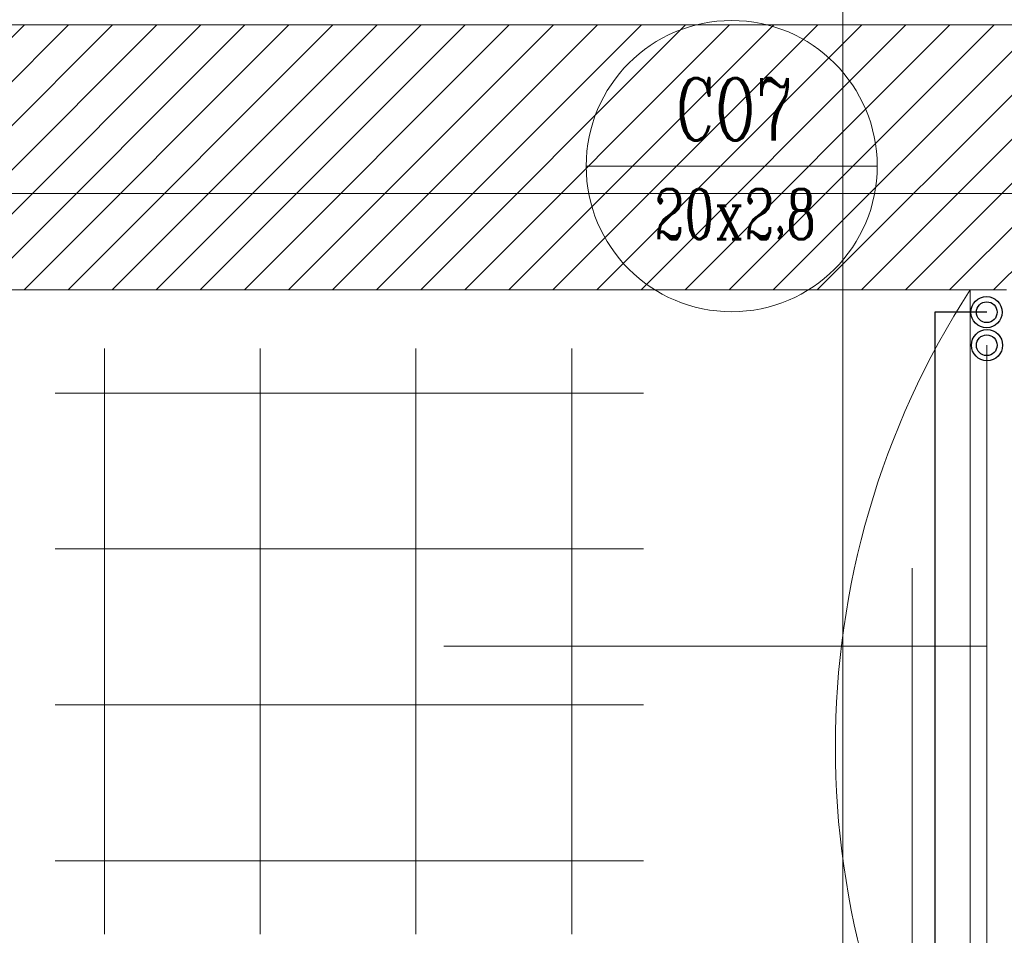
# Model space of a CAD drawing. Header units: millimetres. Extents: x -573548 to 674770, y -210017 to -47794.
# Tile 85 of 234: x 92327 to 94223, y -99910 to -98148. Entities that reach past the tile are written whole.
import ezdxf
from ezdxf.enums import TextEntityAlignment as Align
from ezdxf.lldxf.tags import DXFTag

# ---------------------------------------------------------------- set-up
doc = ezdxf.new("R2010")
doc.units = ezdxf.units.MM
for name, color, linetype, lineweight in [('_S_CO_OPIS_PION', 7, 'Continuous', 13), ('A.02 RZUT PIWNICY_is$0$0_Nr_pióra__12', 8, 'Continuous', 9), ('A.02 RZUT PIWNICY_is$0$DIM MALY_Nr_pióra__8', 8, 'Continuous', 9), ('A.02 RZUT PIWNICY_is$0$HATCH_Nr_pióra__18', 8, 'Continuous', 9), ('A.02 RZUT PIWNICY_is$0$podciagi_Nr_pióra__1', 8, 'Continuous', 9), ('A.02 RZUT PIWNICY_is$0$POSADZKI_Nr_pióra__18', 8, 'Continuous', 9), ('A.02 RZUT PIWNICY_is$0$Structural - Bearing_Nr_pióra__21', 8, 'Continuous', 9), ('A.02 RZUT PIWNICY_is$0$Structural - Grid', 8, 'Continuous', 9), ('A.02 RZUT PIWNICY_is$0$Structural - Grid_Nr_pióra__17', 8, 'Continuous', 9), ('FLUID-Powrót', 7, 'Continuous', 30), ('FLUID-Zasilanie', 7, 'Continuous', 30), ('IS_Przyłącza_o.p._Powrót', 142, 'DASH', 18)]:
    doc.layers.add(name, color=color, linetype=linetype, lineweight=lineweight)
doc.layers.add('IS_Zasilanie', color=1, linetype='SOLID', lineweight=30, true_color=0xff0000)
doc.styles.add('A.02 RZUT PIWNICY_is$0$STYL_AUTOMATYCZNY_1', font='arial.ttf')
doc.styles.add('JOLARD', font='complex.shx', dxfattribs={"width": 0.7})
tags = doc.linetypes.add('DASH', pattern=[15, 10, -5]).pattern_tags.tags
tags[6:7] = [DXFTag(74, 4), DXFTag(75, 0), DXFTag(340, '0'), DXFTag(46, 0.0), DXFTag(50, 0.0), DXFTag(44, 0.0), DXFTag(45, 0.0)]
tags[4:5] = [DXFTag(74, 4), DXFTag(75, 0), DXFTag(340, '0'), DXFTag(46, 0.0), DXFTag(50, 0.0), DXFTag(44, 0.0), DXFTag(45, 0.0)]
tags = doc.linetypes.add('SOLID', pattern=[10, 10, 0]).pattern_tags.tags
tags[6:7] = [DXFTag(74, 4), DXFTag(75, 0), DXFTag(340, '0'), DXFTag(46, 0.0), DXFTag(50, 0.0), DXFTag(44, 0.0), DXFTag(45, 0.0)]
tags[4:5] = [DXFTag(74, 4), DXFTag(75, 0), DXFTag(340, '0'), DXFTag(46, 0.0), DXFTag(50, 0.0), DXFTag(44, 0.0), DXFTag(45, 0.0)]

# ---------------------------------------------------------------- blocks, each defined once
blk = doc.blocks.new('A.02 RZUT PIWNICY_is$0$Standardowy znacznik osi_4')
at = {"layer": 'A.02 RZUT PIWNICY_is$0$Structural - Grid_Nr_pióra__17'}
blk.add_line((1000, 0), (42868.7, 0), dxfattribs=at)
at = {"layer": 'A.02 RZUT PIWNICY_is$0$Structural - Grid_Nr_pióra__17', "style": 'A.02 RZUT PIWNICY_is$0$STYL_AUTOMATYCZNY_1'}
for tag, p in [('AC_MarkerText_1_0', (-250, -335)), ('AC_MarkerText_1_1', (44118.7, -335))]:
    blk.add_attdef(tag, text='', height=350, rotation=180, dxfattribs=at).set_placement(p, align=Align.TOP_CENTER)
blk = doc.blocks.new('A.02 RZUT PIWNICY_is')
at = {"layer": 'A.02 RZUT PIWNICY_is$0$HATCH_Nr_pióra__18'}
h = blk.add_hatch(dxfattribs=at)
h.set_pattern_fill('Common_Brick_0001', color=256, style=0, pattern_type=2)
h.set_pattern_definition([(45, (0, 0), (-42.426407, 42.426407), [])])
h.paths.add_polyline_path([(90073.4, -98148.1), (90073.4, -98428.1), (89933.4, -98428.1), (89933.4, -98161.4), (89933.4, -98148.1), (89372.3, -98148.1), (89357.3, -98658.1), (89457.3, -98658.1), (89457.3, -98766.1), (90367.3, -98766.1), (90367.3, -98668.1), (94952.3, -98668.1), (94952.3, -98158.1), (90332.4, -98158.1), (90332.4, -97048.1), (90202.4, -97048.1), (90202.4, -98148.1)])
at = {"layer": 'A.02 RZUT PIWNICY_is$0$0_Nr_pióra__12'}
for p, q in [((94615.9, -100330.7), (94615.9, -99203.9)), ((94759.5, -99353.9), (93714, -99353.9))]:
    blk.add_line(p, q, dxfattribs=at)
at = {"layer": 'A.02 RZUT PIWNICY_is$0$DIM MALY_Nr_pióra__8'}
blk.add_line((94482.4, -98043.8), (94482.4, -101105.4), dxfattribs=at)
at = {"layer": 'A.02 RZUT PIWNICY_is$0$podciagi_Nr_pióra__1'}
blk.add_line((94727.3, -98668.1), (94727.3, -100427.1), dxfattribs=at)
blk.add_arc((96088.6, -99547.6), 1620.7, 147.1348, 212.8652, dxfattribs=at)
at = {"layer": 'A.02 RZUT PIWNICY_is$0$POSADZKI_Nr_pióra__18'}
for p, q in [((93060.4, -98780.9), (93060.4, -99907.7)), ((93360.4, -98780.9), (93360.4, -99907.7)), ((93660.4, -98780.9), (93660.4, -99907.7)), ((93960.4, -98780.9), (93960.4, -99907.7)), ((92965.5, -98866.7), (94098.3, -98866.7)), ((92965.5, -99166.7), (94098.3, -99166.7)), ((92965.5, -99466.7), (94098.3, -99466.7)), ((92965.5, -99766.7), (94098.3, -99766.7))]:
    blk.add_line(p, q, dxfattribs=at)
at = {"layer": 'A.02 RZUT PIWNICY_is$0$Structural - Bearing_Nr_pióra__21'}
for p, q in [((94952.3, -98158.1), (90332.4, -98158.1)), ((90367.3, -98668.1), (94797.3, -98668.1))]:
    blk.add_line(p, q, dxfattribs=at)
at = {"layer": 'A.02 RZUT PIWNICY_is$0$Structural - Grid', "zscale": 1000, "rotation": 180}
blk.add_blockref('A.02 RZUT PIWNICY_is$0$Standardowy znacznik osi_4', (121683.4, -98482.5), dxfattribs=at)

msp = doc.modelspace()

# ---------------------------------------------------------------- linework, layer by layer
at = {"layer": '_S_CO_OPIS_PION', "lineweight": 9, "ltscale": 50}
msp.add_line((93417.9, -98429.9, 0), (93978.3, -98429.9, 0), dxfattribs=at)
msp.add_circle((93698.1, -98429.9, 0), 280.2, dxfattribs=at)
at = {"layer": 'FLUID-Powrót', "color": 142, "linetype": 'DASH', "ltscale": 2}
msp.add_circle((94189.7, -98774.6, 0), 30, dxfattribs=at)
at = {"layer": 'FLUID-Powrót', "color": 142, "linetype": 'DASH', "ltscale": 10}
msp.add_circle((94189.2, -98774.6, 0), 20, dxfattribs=at)
at = {"layer": 'FLUID-Zasilanie', "color": 11, "linetype": 'Continuous'}
for centre, radius in [((94188.8, -98711), 30), ((94189.2, -98711, 0), 20)]:
    msp.add_circle(centre, radius, dxfattribs=at)
at = {"layer": 'IS_Przyłącza_o.p._Powrót', "ltscale": 30, "elevation": 0}
msp.add_lwpolyline([(94189.2, -98774.6), (94189.2, -104387.2)], dxfattribs=at)
at = {"layer": 'IS_Zasilanie', "ltscale": 10, "elevation": 0}
msp.add_lwpolyline([(94189.2, -98711), (94089.2, -98711), (94089.2, -104287.1)], dxfattribs=at)

# ---------------------------------------------------------------- block references
at = {"ltscale": 10}
msp.add_blockref('A.02 RZUT PIWNICY_is', (-570.2, 0), dxfattribs=at)

# ---------------------------------------------------------------- texts
at = {"layer": '_S_CO_OPIS_PION', "lineweight": 9, "ltscale": 50, "style": 'JOLARD', "width": 0.7}
for s, height, p in [('CO7', 120, (93703.2, -98320.3, 0)), ('20x2,8', 96, (93705, -98522.2, 0))]:
    msp.add_text(s, height=height, dxfattribs=at).set_placement(p, align=Align.MIDDLE_CENTER)

doc.saveas('drawing.dxf')
